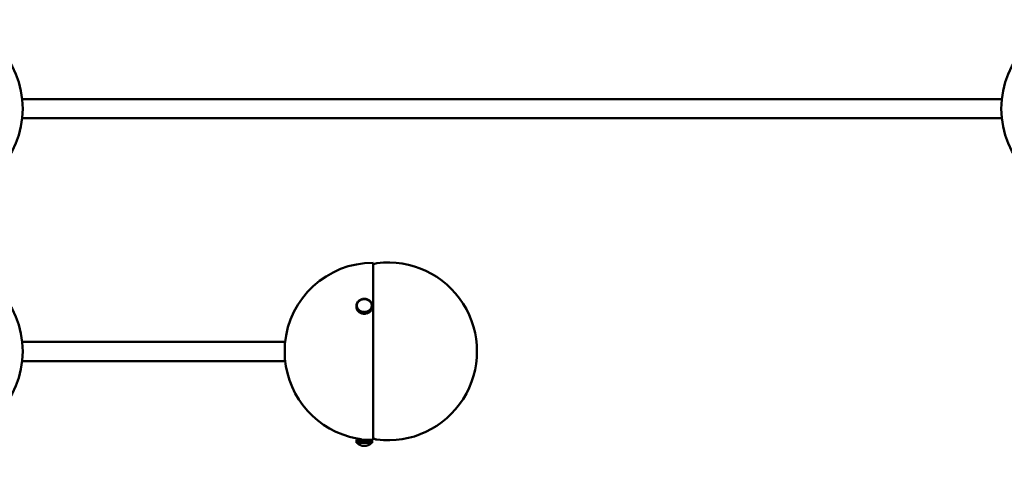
# Model space of a CAD drawing. Header units: millimetres. Extents: x 673 to 4813, y 821 to 3468.
# Tile 21 of 29: x 3358 to 4023, y 1412 to 1714. Entities that reach past the tile are written whole.
import ezdxf

# ---------------------------------------------------------------- set-up
doc = ezdxf.new("R2010")
doc.units = ezdxf.units.MM
doc.header["$LTSCALE"] = 18
doc.layers.add('Widoczne (ISO)', color=7, linetype='Continuous', lineweight=50)
doc.layers.add('Wymiar (ISO)', color=7, linetype='Continuous', lineweight=18)
doc.styles.add('Tekst notatki (ISO)', font='tahoma.ttf')
doc.dimstyles.new('Domyślne (ISO)', dxfattribs={"dimscale": 18, "dimtxt": 3, "dimasz": 3, "dimexe": 3.175, "dimexo": 0, "dimgap": 0.762, "dimtad": 1, "dimdec": 1, "dimlfac": 0.03937, "dimrnd": 1e-08, "dimzin": 0, "dimdsep": 46, "dimtxsty": 'Tekst notatki (ISO)', "dimblk": 'Filled-1', "dimcen": 0.09, "dimdle": 10, "dimse1": 1, "dimse2": 1, "dimclrd": 256, "dimclre": 256, "dimclrt": 256, "dimadec": 0, "dimazin": 0, "dimtfac": 0.666667, "dimtmove": 0, "dimatfit": 3, "dimfxl": 1, "dimtolj": 1, "dimlwd": 15, "dimlwe": 15, "dimarcsym": 0})

# ---------------------------------------------------------------- blocks, each defined once
blk = doc.blocks.new('Filled-1')
at = {"color": 0}
for p, q in [((0, 0), (-1, 0.25)), ((-1, 0.25), (-1, -0.25)), ((-1, 0), (0, 0)), ((-1, -0.25), (0, 0))]:
    blk.add_line(p, q, dxfattribs=at)
at = {"color": 0, "flags": 128}
blk.add_lwpolyline([(-1, -0.25), (0, 0), (-1, 0.25), (-1, -0.25)], dxfattribs=at)
at = {"color": 0}
blk.add_solid([(-1, -0.25), (0, 0), (-1, 0.25), (-1, -0.25)], dxfattribs=at)
blk = doc.blocks.new('*D14')
at = {"layer": 'Defpoints', "color": 0, "transparency": 16777216}
for p in [(2942.54, 1653.65), (4438.4, 1653.65), (2942.54, 910.98)]:
    blk.add_point(p, dxfattribs=at)
at = {"layer": 'Wymiar (ISO)', "lineweight": 15, "transparency": 16777216}
blk.add_line((4384.4, 910.98), (2996.54, 910.98), dxfattribs=at)
at = {"layer": 'Wymiar (ISO)', "lineweight": 15, "transparency": 16777216, "xscale": 54, "yscale": 54, "zscale": 54, "rotation": 180}
blk.add_blockref('Filled-1', (2942.54, 910.98), dxfattribs=at)
at = {"layer": 'Wymiar (ISO)', "lineweight": 15, "transparency": 16777216, "xscale": 54, "yscale": 54, "zscale": 54}
blk.add_blockref('Filled-1', (4438.4, 910.98), dxfattribs=at)
at = {"layer": 'Wymiar (ISO)', "lineweight": 18, "transparency": 16777216, "insert": (3541.82, 1072.14), "char_height": 54, "attachment_point": 1, "style": 'Tekst notatki (ISO)'}
blk.add_mtext('\\A1;58.9\\P1496 mm', dxfattribs=at)

msp = doc.modelspace()

# ---------------------------------------------------------------- linework, layer by layer
at = {"layer": 'Widoczne (ISO)'}
for p, q in [((4020.82, 1660.15), (3360.12, 1660.15)), ((4020.82, 1647.15), (3360.12, 1647.15)), ((3596.84, 1430.25), (3596.84, 1549.75)), ((3596.84, 1548.56), (3597.71, 1549.01)), ((3585.58, 1520.9), (3585.61, 1521.33)), ((3585.61, 1521.38), (3585.69, 1521.8)), ((3585.86, 1521.34), (3585.61, 1521.38)), ((3585.61, 1521.33), (3585.61, 1521.38)), ((3585.86, 1521.32), (3585.61, 1521.33)), ((3585.94, 1521.77), (3585.69, 1521.8)), ((3585.7, 1521.85), (3585.83, 1522.26)), ((3585.94, 1521.79), (3585.7, 1521.85)), ((3585.7, 1521.8), (3585.7, 1521.85)), ((3586.07, 1522.21), (3585.83, 1522.26)), ((3585.83, 1520.89), (3585.84, 1521.11)), ((3585.84, 1521.11), (3585.86, 1521.32)), ((3585.85, 1522.31), (3586.03, 1522.71)), ((3586.08, 1522.23), (3585.85, 1522.31)), ((3585.85, 1522.26), (3585.85, 1522.31)), ((3585.86, 1521.34), (3585.9, 1521.56)), ((3585.86, 1521.29), (3585.86, 1521.34)), ((3585.86, 1521.32), (3585.86, 1521.27)), ((3585.9, 1521.56), (3585.94, 1521.77)), ((3585.94, 1521.79), (3586.01, 1522)), ((3585.94, 1521.76), (3585.94, 1521.79)), ((3585.94, 1521.77), (3585.94, 1521.74)), ((3586.01, 1522), (3586.07, 1522.21)), ((3586.26, 1522.63), (3586.03, 1522.71)), ((3586.05, 1522.75), (3586.28, 1523.14)), ((3586.27, 1522.65), (3586.05, 1522.75)), ((3586.05, 1522.7), (3586.05, 1522.75)), ((3586.07, 1522.21), (3586.07, 1522.19)), ((3586.08, 1522.23), (3586.17, 1522.43)), ((3586.08, 1522.21), (3586.08, 1522.23)), ((3586.17, 1522.43), (3586.26, 1522.63)), ((3586.26, 1522.63), (3586.26, 1522.62)), ((3586.27, 1522.65), (3586.39, 1522.84)), ((3586.27, 1522.64), (3586.27, 1522.65)), ((3586.5, 1523.04), (3586.28, 1523.14)), ((3586.3, 1523.17), (3586.57, 1523.54)), ((3586.51, 1523.05), (3586.3, 1523.17)), ((3586.3, 1523.12), (3586.3, 1523.17)), ((3586.39, 1522.84), (3586.5, 1523.04)), ((3586.5, 1523.04), (3586.5, 1523.03)), ((3586.51, 1523.05), (3586.65, 1523.24)), ((3586.51, 1523.04), (3586.51, 1523.05)), ((3586.78, 1523.42), (3586.57, 1523.54)), ((3586.6, 1523.57), (3586.92, 1523.91)), ((3586.8, 1523.43), (3586.6, 1523.57)), ((3586.6, 1523.52), (3586.6, 1523.57)), ((3586.65, 1523.24), (3586.78, 1523.42)), ((3586.78, 1523.42), (3586.78, 1523.41)), ((3586.8, 1523.43), (3586.96, 1523.6)), ((3586.8, 1523.43), (3586.8, 1523.43)), ((3587.11, 1523.77), (3586.92, 1523.91)), ((3586.95, 1523.94), (3587.31, 1524.25)), ((3587.13, 1523.79), (3586.95, 1523.94)), ((3586.95, 1523.88), (3586.95, 1523.94)), ((3586.96, 1523.6), (3587.11, 1523.77)), ((3587.11, 1523.77), (3587.11, 1523.76)), ((3587.13, 1523.79), (3587.31, 1523.94)), ((3587.13, 1523.78), (3587.13, 1523.79)), ((3587.48, 1524.09), (3587.31, 1524.25)), ((3587.31, 1523.94), (3587.48, 1524.09)), ((3587.34, 1524.27), (3587.73, 1524.55)), ((3587.5, 1524.11), (3587.34, 1524.27)), ((3587.34, 1524.21), (3587.34, 1524.27)), ((3587.48, 1524.09), (3587.48, 1524.08)), ((3587.5, 1524.11), (3587.7, 1524.24)), ((3587.5, 1524.1), (3587.5, 1524.11)), ((3587.7, 1524.24), (3587.89, 1524.38)), ((3587.89, 1524.38), (3587.73, 1524.55)), ((3587.77, 1524.57), (3588.19, 1524.81)), ((3587.91, 1524.39), (3587.77, 1524.57)), ((3587.77, 1524.5), (3587.77, 1524.57)), ((3587.89, 1524.38), (3587.89, 1524.37)), ((3587.91, 1524.39), (3588.12, 1524.51)), ((3587.91, 1524.38), (3587.91, 1524.39)), ((3588.12, 1524.51), (3588.33, 1524.63)), ((3588.33, 1524.63), (3588.19, 1524.81)), ((3588.24, 1524.83), (3588.68, 1525.03)), ((3588.35, 1524.64), (3588.24, 1524.83)), ((3588.24, 1524.75), (3588.24, 1524.83)), ((3588.33, 1524.63), (3588.33, 1524.62)), ((3588.35, 1524.64), (3588.57, 1524.73)), ((3588.35, 1524.63), (3588.35, 1524.64)), ((3588.57, 1524.73), (3588.8, 1524.83)), ((3588.8, 1524.83), (3588.68, 1525.03)), ((3588.73, 1525.04), (3589.2, 1525.2)), ((3588.82, 1524.84), (3588.73, 1525.04)), ((3588.73, 1524.95), (3588.73, 1525.04)), ((3588.8, 1524.83), (3588.8, 1524.83)), ((3588.82, 1524.84), (3589.05, 1524.92)), ((3588.82, 1524.83), (3588.82, 1524.84)), ((3589.05, 1524.92), (3589.29, 1525)), ((3589.29, 1525), (3589.2, 1525.2)), ((3589.24, 1525.21), (3589.73, 1525.32)), ((3589.31, 1525), (3589.24, 1525.21)), ((3589.24, 1525.09), (3589.24, 1525.21)), ((3589.29, 1525), (3589.29, 1524.99)), ((3589.31, 1525), (3589.55, 1525.06)), ((3589.31, 1525), (3589.31, 1525)), ((3589.55, 1525.06), (3589.79, 1525.11)), ((3589.79, 1525.11), (3589.73, 1525.32)), ((3589.78, 1525.33), (3590.27, 1525.4)), ((3589.81, 1525.12), (3589.78, 1525.33)), ((3589.78, 1525.16), (3589.78, 1525.33)), ((3589.79, 1525.11), (3589.79, 1525.11)), ((3589.81, 1525.12), (3590.06, 1525.15)), ((3589.81, 1525.11), (3589.81, 1525.12)), ((3590.06, 1525.15), (3590.31, 1525.18)), ((3590.31, 1525.18), (3590.27, 1525.4)), ((3590.31, 1525.18), (3590.31, 1525.18)), ((3590.32, 1525.4), (3590.82, 1525.43)), ((3590.33, 1525.19), (3590.32, 1525.4)), ((3590.32, 1525.18), (3590.32, 1525.4)), ((3590.33, 1525.19), (3590.58, 1525.2)), ((3590.33, 1525.18), (3590.33, 1525.19)), ((3590.58, 1525.2), (3590.83, 1525.21)), ((3590.83, 1525.21), (3590.82, 1525.43)), ((3590.83, 1525.21), (3590.83, 1525.2)), ((3590.86, 1525.21), (3590.87, 1525.43)), ((3590.86, 1525.21), (3591.11, 1525.2)), ((3590.86, 1525.2), (3590.86, 1525.21)), ((3590.87, 1525.43), (3591.37, 1525.4)), ((3591.11, 1525.2), (3591.36, 1525.19)), ((3591.36, 1525.19), (3591.37, 1525.4)), ((3591.36, 1525.19), (3591.36, 1525.18)), ((3591.37, 1525.4), (3591.37, 1525.18)), ((3591.38, 1525.18), (3591.42, 1525.4)), ((3591.38, 1525.18), (3591.63, 1525.15)), ((3591.38, 1525.18), (3591.38, 1525.18)), ((3591.42, 1525.4), (3591.91, 1525.33)), ((3591.63, 1525.15), (3591.87, 1525.12)), ((3591.87, 1525.12), (3591.91, 1525.33)), ((3591.87, 1525.12), (3591.87, 1525.11)), ((3591.9, 1525.11), (3591.96, 1525.32)), ((3591.9, 1525.11), (3592.14, 1525.05)), ((3591.9, 1525.11), (3591.9, 1525.11)), ((3591.91, 1525.33), (3591.91, 1525.16)), ((3591.96, 1525.32), (3592.44, 1525.21)), ((3592.14, 1525.05), (3592.38, 1525)), ((3592.38, 1525), (3592.44, 1525.21)), ((3592.38, 1525), (3592.38, 1524.99)), ((3592.4, 1524.99), (3592.49, 1525.19)), ((3592.4, 1524.99), (3592.64, 1524.91)), ((3592.4, 1524.99), (3592.4, 1524.99)), ((3592.44, 1525.21), (3592.44, 1525.09)), ((3592.49, 1525.19), (3592.96, 1525.04)), ((3592.64, 1524.91), (3592.87, 1524.84)), ((3592.87, 1524.84), (3592.96, 1525.04)), ((3592.87, 1524.84), (3592.87, 1524.83)), ((3592.89, 1524.83), (3593, 1525.02)), ((3592.89, 1524.83), (3593.11, 1524.73)), ((3592.89, 1524.82), (3592.89, 1524.83)), ((3592.96, 1525.04), (3592.96, 1524.94)), ((3593, 1525.02), (3593.45, 1524.82)), ((3593.11, 1524.73), (3593.34, 1524.63)), ((3593.34, 1524.63), (3593.45, 1524.82)), ((3593.34, 1524.63), (3593.34, 1524.62)), ((3593.36, 1524.62), (3593.49, 1524.8)), ((3593.36, 1524.62), (3593.57, 1524.5)), ((3593.36, 1524.61), (3593.36, 1524.62)), ((3593.45, 1524.82), (3593.45, 1524.74)), ((3593.49, 1524.8), (3593.91, 1524.57)), ((3593.57, 1524.5), (3593.78, 1524.38)), ((3593.78, 1524.38), (3593.91, 1524.57)), ((3593.78, 1524.38), (3593.78, 1524.38)), ((3593.79, 1524.37), (3593.95, 1524.54)), ((3593.79, 1524.37), (3593.99, 1524.24)), ((3593.79, 1524.37), (3593.79, 1524.37)), ((3593.91, 1524.57), (3593.91, 1524.5)), ((3593.95, 1524.54), (3594.34, 1524.27)), ((3593.99, 1524.24), (3594.18, 1524.1)), ((3594.18, 1524.1), (3594.34, 1524.27)), ((3594.18, 1524.1), (3594.18, 1524.09)), ((3594.2, 1524.08), (3594.38, 1524.24)), ((3594.2, 1524.08), (3594.38, 1523.93)), ((3594.2, 1524.08), (3594.2, 1524.08)), ((3594.34, 1524.27), (3594.34, 1524.21)), ((3594.38, 1524.24), (3594.73, 1523.93)), ((3594.38, 1523.93), (3594.55, 1523.78)), ((3594.55, 1523.78), (3594.73, 1523.93)), ((3594.55, 1523.78), (3594.55, 1523.77)), ((3594.57, 1523.76), (3594.76, 1523.9)), ((3594.57, 1523.76), (3594.73, 1523.59)), ((3594.57, 1523.75), (3594.57, 1523.76)), ((3594.73, 1523.93), (3594.73, 1523.88)), ((3594.73, 1523.59), (3594.88, 1523.43)), ((3594.76, 1523.9), (3595.08, 1523.56)), ((3594.88, 1523.43), (3595.08, 1523.56)), ((3594.88, 1523.43), (3594.88, 1523.42)), ((3594.9, 1523.41), (3595.11, 1523.53)), ((3594.9, 1523.41), (3595.03, 1523.23)), ((3594.9, 1523.4), (3594.9, 1523.41)), ((3595.03, 1523.23), (3595.17, 1523.05)), ((3595.08, 1523.56), (3595.08, 1523.51)), ((3595.11, 1523.53), (3595.38, 1523.16)), ((3595.17, 1523.05), (3595.38, 1523.16)), ((3595.17, 1523.05), (3595.17, 1523.03)), ((3595.18, 1523.03), (3595.41, 1523.13)), ((3595.18, 1523.03), (3595.3, 1522.83)), ((3595.18, 1523.02), (3595.18, 1523.03)), ((3595.3, 1522.83), (3595.41, 1522.64)), ((3595.38, 1523.16), (3595.38, 1523.11)), ((3595.41, 1523.13), (3595.63, 1522.74)), ((3595.41, 1522.64), (3595.63, 1522.74)), ((3595.41, 1522.64), (3595.41, 1522.63)), ((3595.42, 1522.62), (3595.65, 1522.7)), ((3595.42, 1522.62), (3595.51, 1522.42)), ((3595.42, 1522.61), (3595.42, 1522.62)), ((3595.51, 1522.42), (3595.6, 1522.22)), ((3595.6, 1522.22), (3595.83, 1522.3)), ((3595.6, 1522.2), (3595.85, 1522.25)), ((3595.6, 1522.22), (3595.6, 1522.2)), ((3595.6, 1522.2), (3595.67, 1521.99)), ((3595.6, 1522.18), (3595.6, 1522.2)), ((3595.63, 1522.74), (3595.63, 1522.69)), ((3595.65, 1522.7), (3595.83, 1522.3)), ((3595.67, 1521.99), (3595.73, 1521.78)), ((3595.73, 1521.78), (3595.97, 1521.84)), ((3595.73, 1521.78), (3595.73, 1521.75)), ((3595.74, 1521.76), (3595.99, 1521.79)), ((3595.74, 1521.76), (3595.78, 1521.55)), ((3595.74, 1521.73), (3595.74, 1521.76)), ((3595.78, 1521.55), (3595.82, 1521.33)), ((3595.82, 1521.33), (3596.06, 1521.37)), ((3595.82, 1521.33), (3595.82, 1521.28)), ((3595.82, 1521.31), (3596.07, 1521.32)), ((3595.82, 1521.31), (3595.83, 1521.09)), ((3595.82, 1521.25), (3595.82, 1521.31)), ((3595.83, 1522.3), (3595.83, 1522.25)), ((3595.83, 1521.09), (3595.84, 1520.88)), ((3595.85, 1522.25), (3595.97, 1521.84)), ((3595.97, 1521.84), (3595.97, 1521.79)), ((3595.99, 1521.79), (3596.06, 1521.37)), ((3596.06, 1521.37), (3596.06, 1521.32)), ((3596.07, 1521.32), (3596.09, 1520.89)), ((3585.83, 1520.89), (3585.58, 1520.9)), ((3585.58, 1520.86), (3585.58, 1520.9)), ((3585.83, 1520.87), (3585.58, 1520.86)), ((3585.58, 1520.86), (3585.58, 1519.86)), ((3585.61, 1520.42), (3585.58, 1520.86)), ((3585.58, 1519.86), (3585.61, 1519.42)), ((3585.86, 1520.44), (3585.61, 1520.42)), ((3585.61, 1519.42), (3585.61, 1520.42)), ((3585.86, 1520.42), (3585.61, 1520.38)), ((3585.61, 1520.38), (3585.61, 1519.38)), ((3585.69, 1519.95), (3585.61, 1520.38)), ((3585.61, 1519.42), (3585.61, 1519.42)), ((3585.61, 1519.38), (3585.69, 1518.95)), ((3585.94, 1519.99), (3585.69, 1519.95)), ((3585.69, 1518.95), (3585.69, 1519.95)), ((3585.7, 1518.96), (3585.69, 1518.95)), ((3585.94, 1519.97), (3585.7, 1519.91)), ((3585.7, 1519.91), (3585.7, 1518.91)), ((3585.83, 1519.49), (3585.7, 1519.91)), ((3585.7, 1518.91), (3585.83, 1518.49)), ((3585.83, 1520.87), (3585.83, 1520.89)), ((3585.84, 1520.65), (3585.83, 1520.87)), ((3586.07, 1519.55), (3585.83, 1519.49)), ((3585.83, 1518.49), (3585.83, 1519.49)), ((3585.84, 1518.5), (3585.83, 1518.49)), ((3585.84, 1520.87), (3585.84, 1520.76)), ((3585.86, 1520.44), (3585.84, 1520.65)), ((3586.08, 1519.53), (3585.84, 1519.45)), ((3585.84, 1519.45), (3585.84, 1518.45)), ((3586.02, 1519.05), (3585.84, 1519.45)), ((3585.84, 1518.45), (3586.02, 1518.05)), ((3585.86, 1520.41), (3585.86, 1520.44)), ((3585.9, 1520.2), (3585.86, 1520.42)), ((3585.94, 1519.99), (3585.9, 1520.2)), ((3585.94, 1519.97), (3585.94, 1519.99)), ((3586.01, 1519.76), (3585.94, 1519.97)), ((3586.07, 1519.55), (3586.01, 1519.76)), ((3586.26, 1519.12), (3586.02, 1519.05)), ((3586.02, 1518.05), (3586.02, 1519.05)), ((3586.04, 1518.05), (3586.02, 1518.05)), ((3586.27, 1519.11), (3586.04, 1519.01)), ((3586.04, 1519.01), (3586.04, 1518.01)), ((3586.27, 1518.62), (3586.04, 1519.01)), ((3586.04, 1518.01), (3586.27, 1517.62)), ((3586.07, 1519.53), (3586.07, 1519.55)), ((3586.17, 1519.33), (3586.08, 1519.53)), ((3586.26, 1519.12), (3586.17, 1519.33)), ((3586.26, 1519.1), (3586.26, 1519.12)), ((3586.38, 1518.91), (3586.27, 1519.11)), ((3586.49, 1518.72), (3586.27, 1518.62)), ((3586.27, 1517.62), (3586.27, 1518.62)), ((3586.3, 1517.63), (3586.27, 1517.62)), ((3586.51, 1518.7), (3586.3, 1518.58)), ((3586.3, 1518.58), (3586.3, 1517.58)), ((3586.57, 1518.22), (3586.3, 1518.58)), ((3586.3, 1517.58), (3586.57, 1517.22)), ((3586.49, 1518.72), (3586.38, 1518.91)), ((3586.49, 1518.69), (3586.49, 1518.72)), ((3586.64, 1518.52), (3586.51, 1518.7)), ((3586.78, 1518.34), (3586.57, 1518.22)), ((3586.57, 1517.22), (3586.57, 1518.22)), ((3586.6, 1517.24), (3586.57, 1517.22)), ((3586.79, 1518.32), (3586.6, 1518.18)), ((3586.6, 1518.18), (3586.6, 1517.18)), ((3586.91, 1517.85), (3586.6, 1518.18)), ((3586.6, 1517.18), (3586.91, 1516.85)), ((3586.78, 1518.34), (3586.64, 1518.52)), ((3586.78, 1518.31), (3586.78, 1518.34)), ((3586.95, 1518.15), (3586.79, 1518.32)), ((3587.11, 1517.98), (3586.91, 1517.85)), ((3586.91, 1516.85), (3586.91, 1517.85)), ((3586.94, 1516.87), (3586.91, 1516.85)), ((3587.12, 1517.97), (3586.94, 1517.82)), ((3586.94, 1517.82), (3586.94, 1516.82)), ((3587.3, 1517.51), (3586.94, 1517.82)), ((3586.94, 1516.82), (3587.3, 1516.51)), ((3587.11, 1517.98), (3586.95, 1518.15)), ((3587.11, 1517.95), (3587.11, 1517.98)), ((3587.3, 1517.82), (3587.12, 1517.97)), ((3587.47, 1517.66), (3587.3, 1517.82)), ((3587.47, 1517.66), (3587.3, 1517.51)), ((3587.3, 1516.51), (3587.3, 1517.51)), ((3587.33, 1516.54), (3587.3, 1516.51)), ((3587.49, 1517.65), (3587.33, 1517.48)), ((3587.33, 1517.48), (3587.33, 1516.48)), ((3587.72, 1517.21), (3587.33, 1517.48)), ((3587.33, 1516.48), (3587.72, 1516.21)), ((3587.47, 1517.63), (3587.47, 1517.66)), ((3587.69, 1517.51), (3587.49, 1517.65)), ((3587.88, 1517.38), (3587.69, 1517.51)), ((3587.88, 1517.38), (3587.72, 1517.21)), ((3587.72, 1516.21), (3587.72, 1517.21)), ((3587.76, 1516.25), (3587.72, 1516.21)), ((3587.9, 1517.36), (3587.76, 1517.18)), ((3587.76, 1517.18), (3587.76, 1516.18)), ((3588.18, 1516.95), (3587.76, 1517.18)), ((3587.76, 1516.18), (3588.18, 1515.95)), ((3587.88, 1517.34), (3587.88, 1517.38)), ((3588.11, 1517.24), (3587.9, 1517.36)), ((3588.32, 1517.13), (3588.11, 1517.24)), ((3588.32, 1517.13), (3588.18, 1516.95)), ((3588.18, 1515.95), (3588.18, 1516.95)), ((3588.23, 1516), (3588.18, 1515.95)), ((3588.34, 1517.12), (3588.23, 1516.92)), ((3588.23, 1516.92), (3588.23, 1515.92)), ((3588.67, 1516.73), (3588.23, 1516.92)), ((3588.23, 1515.92), (3588.67, 1515.73)), ((3588.32, 1517.08), (3588.32, 1517.13)), ((3588.56, 1517.02), (3588.34, 1517.12)), ((3588.79, 1516.92), (3588.56, 1517.02)), ((3588.79, 1516.92), (3588.67, 1516.73)), ((3588.67, 1515.73), (3588.67, 1516.73)), ((3588.72, 1515.8), (3588.67, 1515.73)), ((3588.81, 1516.91), (3588.72, 1516.71)), ((3588.72, 1516.71), (3588.72, 1515.71)), ((3589.18, 1516.55), (3588.72, 1516.71)), ((3588.72, 1515.71), (3589.18, 1515.55)), ((3588.79, 1516.86), (3588.79, 1516.92)), ((3589.04, 1516.83), (3588.81, 1516.91)), ((3589.27, 1516.75), (3589.04, 1516.83)), ((3589.27, 1516.75), (3589.18, 1516.55)), ((3589.18, 1515.55), (3589.18, 1516.55)), ((3589.23, 1515.66), (3589.18, 1515.55)), ((3589.3, 1516.75), (3589.23, 1516.54)), ((3589.23, 1516.54), (3589.23, 1515.54)), ((3589.71, 1516.43), (3589.23, 1516.54)), ((3589.23, 1515.54), (3589.71, 1515.43)), ((3589.27, 1516.67), (3589.27, 1516.75)), ((3589.54, 1516.69), (3589.3, 1516.75)), ((3589.78, 1516.64), (3589.54, 1516.69)), ((3589.78, 1516.64), (3589.71, 1516.43)), ((3589.71, 1515.43), (3589.71, 1516.43)), ((3589.76, 1515.58), (3589.71, 1515.43)), ((3589.8, 1516.63), (3589.76, 1516.42)), ((3589.76, 1516.42), (3589.76, 1515.42)), ((3590.26, 1516.35), (3589.76, 1516.42)), ((3589.76, 1515.42), (3590.26, 1515.35)), ((3589.78, 1516.5), (3589.78, 1516.64)), ((3590.05, 1516.6), (3589.8, 1516.63)), ((3590.3, 1516.56), (3590.05, 1516.6)), ((3590.3, 1516.56), (3590.26, 1516.35)), ((3590.26, 1515.35), (3590.26, 1516.35)), ((3590.3, 1515.56), (3590.26, 1515.35)), ((3590.3, 1515.56), (3590.3, 1516.56)), ((3590.32, 1516.56), (3590.31, 1516.34)), ((3590.31, 1516.34), (3590.31, 1515.34)), ((3590.81, 1516.32), (3590.31, 1516.34)), ((3590.31, 1515.34), (3590.81, 1515.32)), ((3590.57, 1516.55), (3590.32, 1516.56)), ((3590.82, 1516.54), (3590.57, 1516.55)), ((3590.82, 1516.54), (3590.81, 1516.32)), ((3590.81, 1515.32), (3590.81, 1516.32)), ((3590.82, 1515.54), (3590.81, 1515.32)), ((3590.82, 1515.54), (3590.82, 1516.54)), ((3591.09, 1516.55), (3590.84, 1516.54)), ((3590.84, 1516.54), (3590.84, 1515.54)), ((3590.84, 1516.54), (3590.86, 1516.32)), ((3590.84, 1515.54), (3590.86, 1515.32)), ((3591.36, 1516.34), (3590.86, 1516.32)), ((3590.86, 1516.32), (3590.86, 1515.32)), ((3590.86, 1515.32), (3591.36, 1515.34)), ((3591.34, 1516.56), (3591.09, 1516.55)), ((3591.34, 1516.56), (3591.36, 1516.34)), ((3591.36, 1515.34), (3591.36, 1516.34)), ((3591.61, 1516.6), (3591.37, 1516.56)), ((3591.37, 1516.56), (3591.37, 1515.56)), ((3591.37, 1516.56), (3591.41, 1516.35)), ((3591.37, 1515.56), (3591.41, 1515.35)), ((3591.9, 1516.42), (3591.41, 1516.35)), ((3591.41, 1516.35), (3591.41, 1515.35)), ((3591.41, 1515.35), (3591.9, 1515.42)), ((3591.86, 1516.63), (3591.61, 1516.6)), ((3591.86, 1516.63), (3591.9, 1516.42)), ((3592.13, 1516.69), (3591.88, 1516.63)), ((3591.88, 1516.63), (3591.88, 1516.5)), ((3591.88, 1516.63), (3591.95, 1516.42)), ((3591.9, 1515.42), (3591.9, 1516.42)), ((3591.9, 1515.58), (3591.95, 1515.42)), ((3592.43, 1516.54), (3591.95, 1516.42)), ((3591.95, 1516.42), (3591.95, 1515.42)), ((3591.95, 1515.42), (3592.43, 1515.54)), ((3592.37, 1516.75), (3592.13, 1516.69)), ((3592.37, 1516.75), (3592.43, 1516.54)), ((3592.62, 1516.83), (3592.39, 1516.75)), ((3592.39, 1516.75), (3592.39, 1516.67)), ((3592.39, 1516.75), (3592.48, 1516.55)), ((3592.43, 1515.54), (3592.43, 1516.54)), ((3592.43, 1515.66), (3592.48, 1515.55)), ((3592.95, 1516.7), (3592.48, 1516.55)), ((3592.48, 1516.55), (3592.48, 1515.55)), ((3592.48, 1515.55), (3592.95, 1515.7)), ((3592.86, 1516.91), (3592.62, 1516.83)), ((3592.86, 1516.91), (3592.95, 1516.7)), ((3593.1, 1517.01), (3592.88, 1516.91)), ((3592.88, 1516.91), (3592.88, 1516.86)), ((3592.88, 1516.91), (3592.99, 1516.72)), ((3592.95, 1515.7), (3592.95, 1516.7)), ((3592.95, 1515.8), (3592.99, 1515.72)), ((3593.44, 1516.92), (3592.99, 1516.72)), ((3592.99, 1516.72), (3592.99, 1515.72)), ((3592.99, 1515.72), (3593.44, 1515.92)), ((3593.33, 1517.11), (3593.1, 1517.01)), ((3593.33, 1517.11), (3593.44, 1516.92)), ((3593.56, 1517.24), (3593.35, 1517.12)), ((3593.35, 1517.12), (3593.35, 1517.08)), ((3593.35, 1517.12), (3593.48, 1516.94)), ((3593.44, 1515.92), (3593.44, 1516.92)), ((3593.44, 1516), (3593.48, 1515.94)), ((3593.9, 1517.18), (3593.48, 1516.94)), ((3593.48, 1516.94), (3593.48, 1515.94)), ((3593.48, 1515.94), (3593.9, 1516.18)), ((3593.77, 1517.36), (3593.56, 1517.24)), ((3593.77, 1517.36), (3593.9, 1517.18)), ((3593.98, 1517.51), (3593.79, 1517.37)), ((3593.79, 1517.37), (3593.79, 1517.33)), ((3593.79, 1517.37), (3593.94, 1517.2)), ((3593.9, 1516.18), (3593.9, 1517.18)), ((3593.9, 1516.24), (3593.94, 1516.2)), ((3594.33, 1517.47), (3593.94, 1517.2)), ((3593.94, 1517.2), (3593.94, 1516.2)), ((3593.94, 1516.2), (3594.33, 1516.47)), ((3594.17, 1517.64), (3593.98, 1517.51)), ((3594.17, 1517.64), (3594.33, 1517.47)), ((3594.37, 1517.81), (3594.19, 1517.65)), ((3594.19, 1517.65), (3594.19, 1517.62)), ((3594.19, 1517.65), (3594.37, 1517.5)), ((3594.33, 1516.47), (3594.33, 1517.47)), ((3594.33, 1516.53), (3594.37, 1516.5)), ((3594.55, 1517.96), (3594.37, 1517.81)), ((3594.72, 1517.81), (3594.37, 1517.5)), ((3594.37, 1517.5), (3594.37, 1516.5)), ((3594.37, 1516.5), (3594.72, 1516.81)), ((3594.55, 1517.96), (3594.72, 1517.81)), ((3594.72, 1518.14), (3594.56, 1517.98)), ((3594.56, 1517.98), (3594.56, 1517.95)), ((3594.56, 1517.98), (3594.76, 1517.84)), ((3594.88, 1518.31), (3594.72, 1518.14)), ((3594.72, 1516.81), (3594.72, 1517.81)), ((3594.72, 1516.86), (3594.76, 1516.84)), ((3595.07, 1518.18), (3594.76, 1517.84)), ((3594.76, 1517.84), (3594.76, 1516.84)), ((3594.76, 1516.84), (3595.07, 1517.18)), ((3594.88, 1518.31), (3595.07, 1518.18)), ((3595.03, 1518.51), (3594.89, 1518.33)), ((3594.89, 1518.33), (3594.89, 1518.3)), ((3594.89, 1518.33), (3595.1, 1518.21)), ((3595.16, 1518.69), (3595.03, 1518.51)), ((3595.07, 1517.18), (3595.07, 1518.18)), ((3595.07, 1517.23), (3595.1, 1517.21)), ((3595.37, 1518.57), (3595.1, 1518.21)), ((3595.1, 1518.21), (3595.1, 1517.21)), ((3595.1, 1517.21), (3595.37, 1517.57)), ((3595.16, 1518.69), (3595.37, 1518.57)), ((3595.29, 1518.9), (3595.18, 1518.71)), ((3595.18, 1518.71), (3595.18, 1518.69)), ((3595.18, 1518.71), (3595.4, 1518.61)), ((3595.4, 1519.1), (3595.29, 1518.9)), ((3595.37, 1517.57), (3595.37, 1518.57)), ((3595.37, 1517.62), (3595.4, 1517.61)), ((3595.4, 1519.1), (3595.63, 1519)), ((3595.63, 1519), (3595.4, 1518.61)), ((3595.4, 1518.61), (3595.4, 1517.61)), ((3595.4, 1517.61), (3595.63, 1518)), ((3595.5, 1519.32), (3595.41, 1519.11)), ((3595.41, 1519.11), (3595.41, 1519.09)), ((3595.41, 1519.11), (3595.65, 1519.04)), ((3595.59, 1519.52), (3595.5, 1519.32)), ((3595.59, 1519.52), (3595.83, 1519.44)), ((3595.67, 1519.75), (3595.6, 1519.54)), ((3595.6, 1519.54), (3595.6, 1519.52)), ((3595.6, 1519.54), (3595.84, 1519.48)), ((3595.63, 1518), (3595.63, 1519)), ((3595.63, 1518.04), (3595.65, 1518.04)), ((3595.83, 1519.44), (3595.65, 1519.04)), ((3595.65, 1519.04), (3595.65, 1518.04)), ((3595.65, 1518.04), (3595.83, 1518.44)), ((3595.73, 1519.96), (3595.67, 1519.75)), ((3595.73, 1519.96), (3595.97, 1519.9)), ((3595.78, 1520.19), (3595.74, 1519.98)), ((3595.74, 1519.98), (3595.74, 1519.96)), ((3595.74, 1519.98), (3595.98, 1519.94)), ((3595.81, 1520.4), (3595.78, 1520.19)), ((3595.81, 1520.4), (3596.06, 1520.37)), ((3595.83, 1520.64), (3595.82, 1520.43)), ((3595.82, 1520.43), (3595.82, 1520.4)), ((3595.82, 1520.43), (3596.07, 1520.41)), ((3595.84, 1520.86), (3595.83, 1520.64)), ((3595.83, 1518.44), (3595.83, 1519.44)), ((3595.83, 1518.49), (3595.84, 1518.48)), ((3595.84, 1520.88), (3596.09, 1520.89)), ((3595.84, 1520.88), (3595.84, 1520.86)), ((3595.84, 1520.87), (3595.84, 1520.76)), ((3595.84, 1520.86), (3596.09, 1520.85)), ((3595.97, 1519.9), (3595.84, 1519.48)), ((3595.84, 1519.48), (3595.84, 1518.48)), ((3595.84, 1518.48), (3595.97, 1518.9)), ((3595.97, 1518.9), (3595.97, 1519.9)), ((3595.97, 1518.94), (3595.98, 1518.94)), ((3596.06, 1520.37), (3595.98, 1519.94)), ((3595.98, 1519.94), (3595.98, 1518.94)), ((3595.98, 1518.94), (3596.06, 1519.37)), ((3596.06, 1519.37), (3596.06, 1520.37)), ((3596.06, 1519.41), (3596.07, 1519.41)), ((3596.09, 1520.85), (3596.07, 1520.41)), ((3596.07, 1520.41), (3596.07, 1519.41)), ((3596.07, 1519.41), (3596.09, 1519.85)), ((3596.09, 1520.89), (3596.09, 1519.89)), ((3596.09, 1519.85), (3596.09, 1520.85)), ((3596.09, 1519.89), (3596.09, 1519.89)), ((3537.3, 1496.5), (3360.12, 1496.5)), ((3537.3, 1483.5), (3537.3, 1496.5)), ((3537.3, 1483.5), (3360.12, 1483.5)), ((3585.58, 1430.25), (3585.58, 1428.25)), ((3585.59, 1430.25), (3585.58, 1430.25)), ((3585.58, 1428.25), (3585.59, 1428.25)), ((3585.6, 1430.25), (3585.59, 1430.25)), ((3585.59, 1428.25), (3585.59, 1430.25)), ((3585.6, 1428.25), (3585.59, 1428.25)), ((3585.6, 1430.25), (3585.6, 1428.25)), ((3585.66, 1430.25), (3585.6, 1430.25)), ((3585.6, 1428.25), (3585.66, 1428.25)), ((3585.67, 1430.25), (3585.66, 1430.25)), ((3585.66, 1428.25), (3585.66, 1430.25)), ((3585.67, 1428.25), (3585.66, 1428.25)), ((3585.67, 1430.25), (3585.67, 1428.25)), ((3585.78, 1430.25), (3585.67, 1430.25)), ((3585.67, 1428.25), (3585.78, 1428.25)), ((3585.8, 1430.25), (3585.78, 1430.25)), ((3585.78, 1428.25), (3585.78, 1430.25)), ((3585.8, 1428.25), (3585.78, 1428.25)), ((3585.8, 1430.25), (3585.8, 1428.25)), ((3585.96, 1430.25), (3585.8, 1430.25)), ((3585.8, 1428.25), (3585.96, 1428.25)), ((3585.84, 1431.27), (3585.84, 1431.25)), ((3585.84, 1431.25), (3586.05, 1431.25)), ((3585.98, 1430.25), (3585.96, 1430.25)), ((3585.96, 1428.25), (3585.96, 1430.25)), ((3585.98, 1428.25), (3585.96, 1428.25)), ((3585.98, 1430.25), (3585.98, 1428.25)), ((3586.2, 1430.25), (3585.98, 1430.25)), ((3585.98, 1428.25), (3586.2, 1428.25)), ((3586.22, 1430.25), (3586.2, 1430.25)), ((3586.2, 1428.25), (3586.2, 1430.25)), ((3586.22, 1428.25), (3586.2, 1428.25)), ((3586.22, 1430.25), (3586.22, 1428.25)), ((3586.48, 1430.25), (3586.22, 1430.25)), ((3586.22, 1428.25), (3586.48, 1428.25)), ((3586.51, 1430.25), (3586.48, 1430.25)), ((3586.48, 1428.25), (3586.48, 1430.25)), ((3586.51, 1428.25), (3586.48, 1428.25)), ((3586.51, 1430.25), (3586.51, 1428.25)), ((3586.81, 1430.25), (3586.51, 1430.25)), ((3586.51, 1428.25), (3586.81, 1428.25)), ((3586.84, 1430.25), (3586.81, 1430.25)), ((3586.81, 1428.25), (3586.81, 1430.25)), ((3586.84, 1428.25), (3586.81, 1428.25)), ((3586.84, 1430.25), (3586.84, 1428.25)), ((3587.18, 1430.25), (3586.84, 1430.25)), ((3586.84, 1428.25), (3587.18, 1428.25)), ((3587.22, 1430.25), (3587.18, 1430.25)), ((3587.18, 1428.25), (3587.18, 1430.25)), ((3587.22, 1428.25), (3587.18, 1428.25)), ((3587.22, 1430.25), (3587.22, 1428.25)), ((3587.6, 1430.25), (3587.22, 1430.25)), ((3587.22, 1428.25), (3587.6, 1428.25)), ((3587.64, 1430.25), (3587.6, 1430.25)), ((3587.6, 1428.25), (3587.6, 1430.25)), ((3587.64, 1428.25), (3587.6, 1428.25)), ((3587.64, 1430.25), (3587.64, 1428.25)), ((3588.05, 1430.25), (3587.64, 1430.25)), ((3587.64, 1428.25), (3588.05, 1428.25)), ((3588.09, 1430.25), (3588.05, 1430.25)), ((3588.05, 1428.25), (3588.05, 1430.25)), ((3588.09, 1428.25), (3588.05, 1428.25)), ((3588.09, 1430.25), (3588.09, 1428.25)), ((3588.53, 1430.25), (3588.09, 1430.25)), ((3588.09, 1428.25), (3588.53, 1428.25)), ((3588.58, 1430.25), (3588.53, 1430.25)), ((3588.53, 1428.25), (3588.53, 1430.25)), ((3588.58, 1428.25), (3588.53, 1428.25)), ((3588.58, 1430.25), (3588.58, 1428.25)), ((3589.04, 1430.25), (3588.58, 1430.25)), ((3588.58, 1428.25), (3589.04, 1428.25)), ((3588.84, 1430.25), (3588.84, 1430.79)), ((3589.08, 1430.25), (3589.04, 1430.25)), ((3589.04, 1428.25), (3589.04, 1430.25)), ((3589.08, 1428.25), (3589.04, 1428.25)), ((3589.08, 1430.25), (3589.08, 1428.25)), ((3589.56, 1430.25), (3589.08, 1430.25)), ((3589.08, 1428.25), (3589.56, 1428.25)), ((3589.61, 1430.25), (3589.56, 1430.25)), ((3589.56, 1428.25), (3589.56, 1430.25)), ((3589.61, 1428.25), (3589.56, 1428.25)), ((3589.61, 1430.25), (3589.61, 1428.25)), ((3590.1, 1430.25), (3589.61, 1430.25)), ((3589.61, 1428.25), (3590.1, 1428.25)), ((3590.15, 1430.25), (3590.1, 1430.25)), ((3590.1, 1428.25), (3590.1, 1430.25)), ((3590.15, 1428.25), (3590.1, 1428.25)), ((3590.15, 1430.25), (3590.15, 1428.25)), ((3590.65, 1430.25), (3590.15, 1430.25)), ((3590.15, 1428.25), (3590.15, 1430.25)), ((3590.15, 1430.25), (3590.15, 1430.25)), ((3590.15, 1428.25), (3590.65, 1428.25)), ((3590.15, 1428.25), (3590.15, 1428.25)), ((3590.67, 1430.25), (3590.65, 1430.25)), ((3590.65, 1428.25), (3590.65, 1430.25)), ((3590.67, 1428.25), (3590.65, 1428.25)), ((3590.67, 1428.25), (3590.67, 1430.25)), ((3590.7, 1430.25), (3590.67, 1430.25)), ((3590.7, 1428.25), (3590.67, 1428.25)), ((3590.7, 1430.25), (3590.7, 1428.25)), ((3590.7, 1430.25), (3590.7, 1428.25)), ((3590.7, 1430.25), (3590.7, 1430.25)), ((3591.2, 1430.25), (3590.7, 1430.25)), ((3590.7, 1428.25), (3590.7, 1428.25)), ((3590.7, 1428.25), (3591.2, 1428.25)), ((3591.2, 1428.25), (3591.2, 1430.25)), ((3591.22, 1430.25), (3591.2, 1430.25)), ((3591.22, 1428.25), (3591.2, 1428.25)), ((3591.22, 1430.25), (3591.22, 1428.25)), ((3591.22, 1430.25), (3591.25, 1430.25)), ((3591.22, 1428.25), (3591.25, 1428.25)), ((3591.25, 1430.25), (3591.25, 1428.25)), ((3591.75, 1430.25), (3591.25, 1430.25)), ((3591.25, 1428.25), (3591.75, 1428.25)), ((3591.75, 1430.25), (3591.8, 1430.25)), ((3591.75, 1428.25), (3591.75, 1430.25)), ((3591.75, 1428.25), (3591.8, 1428.25)), ((3591.8, 1430.25), (3591.8, 1428.25)), ((3592.28, 1430.25), (3591.8, 1430.25)), ((3591.8, 1428.25), (3592.28, 1428.25)), ((3592.28, 1430.25), (3592.33, 1430.25)), ((3592.28, 1428.25), (3592.28, 1430.25)), ((3592.28, 1428.25), (3592.33, 1428.25)), ((3592.33, 1430.25), (3592.33, 1428.25)), ((3592.8, 1430.25), (3592.33, 1430.25)), ((3592.33, 1428.25), (3592.8, 1428.25)), ((3592.8, 1430.25), (3592.85, 1430.25)), ((3592.8, 1428.25), (3592.8, 1430.25)), ((3592.8, 1428.25), (3592.85, 1428.25)), ((3592.84, 1430.25), (3592.84, 1430.38)), ((3592.85, 1430.25), (3592.85, 1428.25)), ((3593.3, 1430.25), (3592.85, 1430.25)), ((3592.85, 1428.25), (3593.3, 1428.25)), ((3593.3, 1430.25), (3593.35, 1430.25)), ((3593.3, 1428.25), (3593.3, 1430.25)), ((3593.3, 1428.25), (3593.35, 1428.25)), ((3593.35, 1430.25), (3593.35, 1428.25)), ((3593.77, 1430.25), (3593.35, 1430.25)), ((3593.35, 1428.25), (3593.77, 1428.25)), ((3593.77, 1430.25), (3593.82, 1430.25)), ((3593.77, 1428.25), (3593.77, 1430.25)), ((3593.77, 1428.25), (3593.82, 1428.25)), ((3593.82, 1430.25), (3593.82, 1428.25)), ((3594.21, 1430.25), (3593.82, 1430.25)), ((3593.82, 1428.25), (3594.21, 1428.25)), ((3594.21, 1428.25), (3594.21, 1430.25)), ((3594.21, 1430.25), (3594.25, 1430.25)), ((3594.21, 1428.25), (3594.25, 1428.25)), ((3594.25, 1430.25), (3594.25, 1428.25)), ((3594.62, 1430.25), (3594.25, 1430.25)), ((3594.25, 1428.25), (3594.62, 1428.25)), ((3594.62, 1430.25), (3594.65, 1430.25)), ((3594.62, 1428.25), (3594.62, 1430.25)), ((3594.62, 1428.25), (3594.65, 1428.25)), ((3594.65, 1430.25), (3594.65, 1428.25)), ((3594.98, 1430.25), (3594.65, 1430.25)), ((3594.65, 1428.25), (3594.98, 1428.25)), ((3594.98, 1430.25), (3595.01, 1430.25)), ((3594.98, 1428.25), (3594.98, 1430.25)), ((3594.98, 1428.25), (3595.01, 1428.25)), ((3595.01, 1430.25), (3595.01, 1428.25)), ((3595.29, 1430.25), (3595.01, 1430.25)), ((3595.01, 1428.25), (3595.29, 1428.25)), ((3595.29, 1430.25), (3595.32, 1430.25)), ((3595.29, 1428.25), (3595.29, 1430.25)), ((3595.29, 1428.25), (3595.32, 1428.25)), ((3595.32, 1430.25), (3595.32, 1428.25)), ((3595.56, 1430.25), (3595.32, 1430.25)), ((3595.32, 1428.25), (3595.56, 1428.25)), ((3595.56, 1430.25), (3595.58, 1430.25)), ((3595.56, 1428.25), (3595.56, 1430.25)), ((3595.56, 1428.25), (3595.58, 1428.25)), ((3595.58, 1430.25), (3595.58, 1428.25)), ((3595.78, 1430.25), (3595.58, 1430.25)), ((3595.58, 1428.25), (3595.78, 1428.25)), ((3595.78, 1430.25), (3595.79, 1430.25)), ((3595.78, 1428.25), (3595.78, 1430.25)), ((3595.78, 1428.25), (3595.79, 1428.25)), ((3595.79, 1430.25), (3595.79, 1428.25)), ((3595.94, 1430.25), (3595.79, 1430.25)), ((3595.79, 1428.25), (3595.94, 1428.25)), ((3595.94, 1430.25), (3595.95, 1430.25)), ((3595.94, 1428.25), (3595.94, 1430.25)), ((3595.94, 1428.25), (3595.95, 1428.25)), ((3595.95, 1430.25), (3595.95, 1428.25)), ((3596.04, 1430.25), (3595.95, 1430.25)), ((3595.95, 1428.25), (3596.04, 1428.25)), ((3596.04, 1430.25), (3596.05, 1430.25)), ((3596.04, 1428.25), (3596.04, 1430.25)), ((3596.04, 1428.25), (3596.05, 1428.25)), ((3596.05, 1430.25), (3596.05, 1428.25)), ((3596.09, 1430.25), (3596.05, 1430.25)), ((3596.05, 1428.25), (3596.09, 1428.25)), ((3596.09, 1430.25), (3596.09, 1428.25)), ((3596.09, 1430.25), (3596.09, 1430.25)), ((3596.09, 1428.25), (3596.09, 1430.25)), ((3596.09, 1428.25), (3596.09, 1428.25)), ((3596.84, 1431.44), (3597.71, 1430.99))]:
    msp.add_line(p, q, dxfattribs=at)
for centre in [(3300.47, 1653.65), (4080.47, 1653.65), (3300.47, 1490)]:
    msp.add_circle(centre, 60, dxfattribs=at)
for centre, radius, start, end in [((3596.84, 1490), 59.75, 90, 175.19976), ((3600.02, 1544.57), 5, 97.12412, 117.49431), ((3606.84, 1490), 60, 262.87588, 97.12412), ((3596.84, 1490), 59.75, 184.80024, 259.39131), ((3590.84, 1433.5), 7.25, 226.39718, 313.60282), ((3596.84, 1490), 59.75, 259.50273, 262.30549), ((3596.84, 1490), 59.75, 266.16143, 270), ((3600.02, 1435.42), 5, 242.50569, 262.87588)]:
    msp.add_arc(centre, radius, start, end, dxfattribs=at)
for centre, major_axis, start_param, end_param in [((3590.84, 1520.87), (-5, 0), 6.124905, 6.229625), ((3590.84, 1520.87), (-5, 0), 6.229625, 6.334345), ((3590.84, 1520.87), (-5, 0), 6.020185, 6.124905), ((3590.84, 1520.87), (-5, 0), 5.915466, 6.020185), ((3590.84, 1520.87), (-5, 0), 5.810746, 5.915466), ((3590.84, 1520.87), (5, 0), 2.564433, 2.669153), ((3590.84, 1520.87), (5, 0), 2.459714, 2.564433), ((3590.84, 1520.87), (5, 0), 2.354994, 2.459714), ((3590.84, 1520.87), (5, 0), 2.250274, 2.354994), ((3590.84, 1520.87), (5, 0), 2.145554, 2.250274), ((3590.84, 1520.87), (5, 0), 2.040835, 2.145554), ((3590.84, 1520.87), (5, 0), 1.936115, 2.040835), ((3590.84, 1520.87), (5, 0), 1.831395, 1.936115), ((3590.84, 1520.87), (5, 0), 1.726675, 1.831395), ((3590.84, 1520.87), (5, 0), 1.621956, 1.726675), ((3590.84, 1520.87), (5, 0), 1.517236, 1.621956), ((3590.84, 1520.87), (5, 0), 1.412516, 1.517236), ((3590.84, 1520.87), (5, 0), 1.307796, 1.412516), ((3590.84, 1520.87), (5, 0), 1.203077, 1.307796), ((3590.84, 1520.87), (5, 0), 1.098357, 1.203077), ((3590.84, 1520.87), (5, 0), 0.993637, 1.098357), ((3590.84, 1520.87), (5, 0), 0.888917, 0.993637), ((3590.84, 1520.87), (5, 0), 0.784198, 0.888917), ((3590.84, 1520.87), (5, 0), 0.679478, 0.784198), ((3590.84, 1520.87), (5, 0), 0.574758, 0.679478), ((3590.84, 1520.87), (5, 0), 0.470038, 0.574758), ((3590.84, 1520.87), (5, 0), 0.365318, 0.470038), ((3590.84, 1520.87), (5, 0), 0.260599, 0.365318), ((3590.84, 1520.87), (5, 0), 0.155879, 0.260599), ((3590.84, 1520.87), (5, 0), 0.051159, 0.155879), ((3590.84, 1520.87), (5, 0), 6.229625, 6.334345), ((3590.84, 1520.87), (-5, 0), 0.051159, 0.155879), ((3590.84, 1520.87), (-5, 0), 0.155879, 0.260599), ((3590.84, 1520.87), (-5, 0), 0.260599, 0.365318), ((3590.84, 1520.87), (-5, 0), 0.365318, 0.470038), ((3590.84, 1520.87), (-5, 0), 0.470038, 0.574758), ((3590.84, 1520.87), (-5, 0), 0.574758, 0.679478), ((3590.84, 1520.87), (-5, 0), 0.679478, 0.784198), ((3590.84, 1520.87), (-5, 0), 0.784198, 0.888917), ((3590.84, 1520.87), (-5, 0), 0.888917, 0.993637), ((3590.84, 1520.87), (-5, 0), 0.993637, 1.098357), ((3590.84, 1520.87), (-5, 0), 1.098357, 1.203077), ((3590.84, 1520.87), (-5, 0), 1.203077, 1.307796), ((3590.84, 1520.87), (-5, 0), 1.307796, 1.412516), ((3590.84, 1520.87), (-5, 0), 1.412516, 1.517236), ((3590.84, 1519.87), (-5, 0), 1.462339, 1.464456), ((3590.84, 1520.87), (-5, 0), 1.517236, 1.621956), ((3590.84, 1519.87), (-5, 0), 1.56719, 1.571999), ((3590.84, 1520.87), (-5, 0), 1.621956, 1.726675), ((3590.84, 1519.87), (-5, 0), 1.674611, 1.67685), ((3590.84, 1520.87), (-5, 0), 1.726675, 1.831395), ((3590.84, 1520.87), (-5, 0), 1.831395, 1.936115), ((3590.84, 1520.87), (-5, 0), 1.936115, 2.040835), ((3590.84, 1520.87), (-5, 0), 2.040835, 2.145554), ((3590.84, 1520.87), (-5, 0), 2.145554, 2.250274), ((3590.84, 1520.87), (-5, 0), 2.250274, 2.354994), ((3590.84, 1520.87), (-5, 0), 2.354994, 2.459714), ((3590.84, 1520.87), (-5, 0), 2.459714, 2.564433), ((3590.84, 1520.87), (-5, 0), 2.564433, 2.669153), ((3590.84, 1520.87), (5, 0), 5.810746, 5.915466), ((3590.84, 1520.87), (5, 0), 5.915466, 6.020185), ((3590.84, 1520.87), (5, 0), 6.020185, 6.124905), ((3590.84, 1520.87), (5, 0), 6.124905, 6.229625)]:
    msp.add_ellipse(centre, major_axis=major_axis, ratio=0.866025, start_param=start_param, end_param=end_param, dxfattribs=at)

# ---------------------------------------------------------------- dimensions: what is measured, and where the dimension line sits
at = {"layer": 'Wymiar (ISO)', "lineweight": 18}
dim = msp.add_linear_dim(base=(2942.54, 910.98), p1=(4438.4, 1653.65), p2=(2942.54, 1653.65), angle=180, text='<>\\P1496 mm', dimstyle='Domyślne (ISO)', override={"dimgap": 0.762, "dimdec": 1, "dimlfac": 0.03937, "dimpost": '\\X', "dimse1": 1, "dimse2": 1, "dimtol": 0, "dimlim": 0, "dimtp": 0, "dimtm": 0, "dimtdec": 2, "dimtofl": 0, "dimatfit": 1, "dimtvp": -0.25}, dxfattribs=at)
dim.commit()
dim.dimension.update_dxf_attribs({"geometry": '*D14', "text_midpoint": (3690.47, 910.98), "dimtype": 160})

doc.saveas('drawing.dxf')
